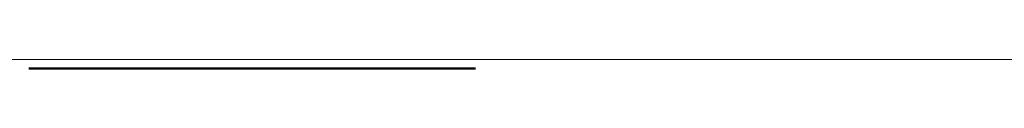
# Model space of a CAD drawing. Extents: x 2820 to 91013, y 1478 to 38178.
# Tile 143 of 182: x 36679.84 to 36900.21, y 35946.2 to 35948.2. Entities that reach past the tile are written whole.
import ezdxf

# ---------------------------------------------------------------- set-up
doc = ezdxf.new("R2010")
doc.units = 0
doc.header["$LTSCALE"] = 50
doc.linetypes.add('Onderlegger 2e verdieping$0$streep-kort', pattern=[4, 2, -2])
doc.layers.get('0').update_dxf_attribs({"linetype": 'CONTINUOUS'})
doc.layers.add('Onderlegger 2e verdieping$0$A-DETL', color=8, linetype='CONTINUOUS', lineweight=18)
doc.layers.add('Onderlegger 2e verdieping$0$A-GLAZ', color=8, linetype='CONTINUOUS', lineweight=25)

# ---------------------------------------------------------------- blocks, each defined once
blk = doc.blocks.new('Onderlegger 2e verdieping$0$vensterbank tweede verdieping - vensterbank tweede verdieping-11898810-Plotview 2e Verdieping - schaal 1 op 100')
at = {"layer": 'Onderlegger 2e verdieping$0$A-GLAZ', "lineweight": 18}
blk.add_line((35798.27, 35948.2), (37401.43, 35948.2), dxfattribs=at)
blk = doc.blocks.new('Onderlegger 2e verdieping')
at = {"layer": 'Onderlegger 2e verdieping$0$A-DETL', "linetype": 'Onderlegger 2e verdieping$0$streep-kort', "lineweight": 50}
blk.add_line((36681.88, 35946.2), (36881.88, 35946.2), dxfattribs=at)
at = {"layer": 'Onderlegger 2e verdieping$0$A-GLAZ'}
blk.add_blockref('Onderlegger 2e verdieping$0$vensterbank tweede verdieping - vensterbank tweede verdieping-11898810-Plotview 2e Verdieping - schaal 1 op 100', (0, 0), dxfattribs=at)

msp = doc.modelspace()

# ---------------------------------------------------------------- block references
msp.add_blockref('Onderlegger 2e verdieping', (0, 0))

doc.saveas('drawing.dxf')
